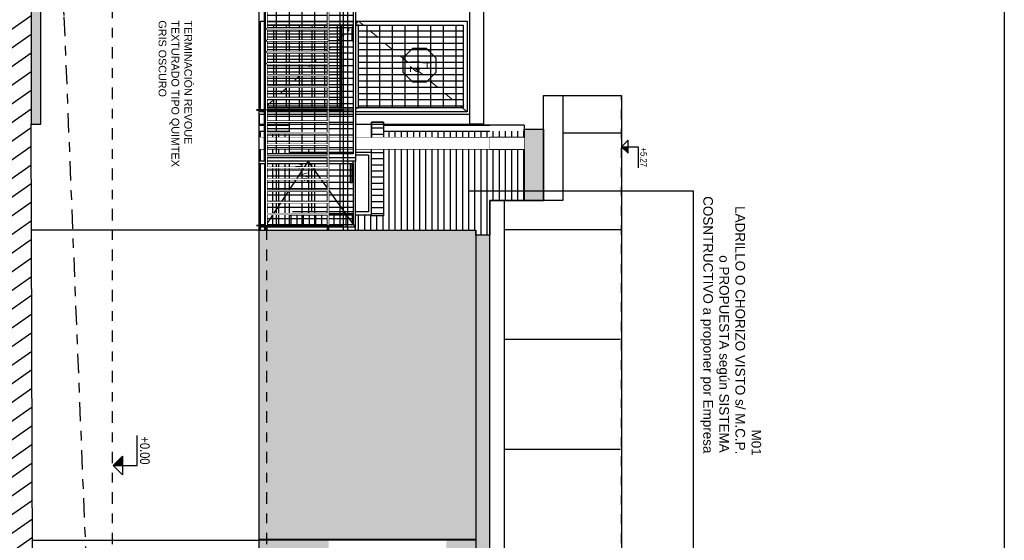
# Model space of a CAD drawing. Header units: millimetres. Extents: x 4617 to 4884, y 1258 to 1784.
# Tile 26 of 168: x 4706.67 to 4716.88, y 1299.5 to 1304.91. Entities that reach past the tile are written whole.
import ezdxf
from ezdxf.enums import TextEntityAlignment as Align

# ---------------------------------------------------------------- set-up
doc = ezdxf.new("R2010")
doc.units = ezdxf.units.MM
doc.header["$LTSCALE"] = 0.4
doc.set_wipeout_variables(frame=1)
for name, pattern in [('DASHDOT', [1, 0.5, -0.25, 0, -0.25]), ('DOT', [6.35, 0, -6.35]), ('RAYITAS', [0.375, 0.25, -0.125])]:
    doc.linetypes.add(name, pattern=pattern)
for name, color, linetype in [('00 AC - ABERTURAS ALUMINIO - TIPO', 3, 'Continuous'), ('00 AC - CUBIERTA', 1, 'Continuous'), ('200', 6, 'Continuous'), ('200cotas50', 1, 'Continuous'), ('A ALUMINIO', 4, 'Continuous'), ('A HERRERÍA', 4, 'Continuous'), ('A MURO', 1, 'Continuous'), ('A MURO VISTO', 2, 'Continuous'), ('A PROYECCION', 8, 'Continuous'), ('A PROYECCION 2', 2, 'Continuous'), ('A VEGETACIÓN', 253, 'Continuous'), ('Hatch Ladrillo Visto', 32, 'Continuous'), ('TXT', 3, 'Continuous'), ('TXT COTA', 3, 'Continuous')]:
    doc.layers.add(name, color=color, linetype=linetype)
doc.layers.add('04 gris', color=252, linetype='Continuous', lineweight=13)
doc.styles.add('arial', font='arial.ttf')
doc.styles.add('ARIAL NARROW', font='ARIALN.TTF')
doc.styles.add('ROMANS', font='romans', dxfattribs={"height": 2})
doc.styles.add('SaAS simplex', font='simplex.shx', dxfattribs={"width": 0.8})
doc.styles.get("Standard").update_dxf_attribs({"font": 'arial.ttf'})
doc.dimstyles.new('COTAS 125', dxfattribs={"dimscale": 0.01, "dimtxt": 15, "dimasz": 8, "dimexe": 5, "dimexo": 20, "dimgap": 10, "dimtad": 0, "dimzin": 9, "dimdsep": 46, "dimtxsty": 'SaAS simplex', "dimblk": 'OBLIQUE', "dimcen": 0, "dimclrd": 8, "dimclre": 8, "dimclrt": 256, "dimadec": 1, "dimazin": 0, "dimtfac": 1, "dimtmove": 2, "dimatfit": 3, "dimldrblk": 'OBLIQUE', "dimfxl": 10, "dimlwd": -1, "dimlwe": -1, "dimarcsym": 0})

# ---------------------------------------------------------------- blocks, each defined once
blk = doc.blocks.new('puerta de acceso 1')
h = blk.add_hatch()
h.set_pattern_fill('_USER', color=256, scale=0.132, angle=90, pattern_type=0)
h.set_pattern_definition([(3e-14, (0.93, 1.04458), (4e-17, 0.132), [])])
h.paths.add_polyline_path([(0.93, 2.13), (0.07, 2.13), (0.07, 1.045), (0.93, 1.045)])
at = {"layer": 'A HERRERÍA'}
h = blk.add_hatch(dxfattribs=at)
h.set_pattern_fill('_USER', color=254, scale=0.065, angle=180, pattern_type=0)
h.set_pattern_definition([(90, (0.5, 0.99458), (-0.065, 2e-17), [])])
h.paths.add_polyline_path([(0.93, 2.13), (0.07, 2.13), (0.07, 1.045), (0.93, 1.045)])
h.paths.add_polyline_path([(0.07, 0.869), (0.93, 0.869), (0.93, 0.07), (0.07, 0.07)])
h = blk.add_hatch(dxfattribs=at)
h.set_pattern_fill('_USER', color=254, scale=0.132, angle=90, pattern_type=0)
h.set_pattern_definition([(3e-14, (0.93004, 0.86967), (4e-17, 0.132), [])])
h.paths.add_polyline_path([(0.07, 0.869), (0.93, 0.869), (0.93, 0.07), (0.07, 0.07)])
at = {"layer": '04 gris', "linetype": 'RAYITAS', "ltscale": 0.3}
blk.add_lwpolyline([(0.03, 2.17), (0.97, 1.045), (0.03, 0.03)], dxfattribs=at)
at = {"layer": 'A HERRERÍA'}
for points in [[(0.97, 2.17), (0.03, 2.17), (0.03, 0.03), (0.97, 0.03)], [(0.93, 2.13), (0.07, 2.13), (0.07, 0.07), (0.93, 0.07)], [(0.93, 2.13), (0.07, 2.13), (0.07, 1.045), (0.93, 1.045)], [(0.07, 0.869), (0.93, 0.869), (0.93, 0.07), (0.07, 0.07)]]:
    blk.add_lwpolyline(points, close=True, dxfattribs=at)
at = {"layer": 'A HERRERÍA', "elevation": 0}
for points in [[(0.93, 0.87), (0.07, 0.869), (0.07, 1.044), (0.93, 1.045)], [(0.889, 0.979), (0.889, 0.999), (0.762, 0.999), (0.762, 0.979)]]:
    blk.add_lwpolyline(points, close=True, dxfattribs=at)
at = {"layer": 'A HERRERÍA'}
blk.add_circle((0.879, 0.938), 0.00969, dxfattribs=at)
blk = doc.blocks.new('Nivel corte')
at = {"color": 0}
for p, q in [((0, 0.2), (0.25, 0.2)), ((0, 0), (0, 0.2)), ((0.0784, 0.0784), (-0.0784, 0.0784)), ((0, 0), (-0.0784, 0.0784)), ((0, 0), (0.0784, 0.0784))]:
    blk.add_line(p, q, dxfattribs=at)
blk.add_solid([(0, 0), (0.0784, 0.0784), (0, 0.0784), (0.0784, 0.0784)], dxfattribs=at)
at = {"color": 0, "style": 'ARIAL NARROW', "flags": 4}
blk.add_attdef('NIVEL', text='', height=0.08, dxfattribs=at).set_placement((0.125, 0.2), align=Align.BOTTOM_CENTER)
blk = doc.blocks.new('baranda3')
at = {"color": 251}
for points in [[(-439.731, 4616.699), (-439.731, 4617.643), (-439.774, 4617.643), (-439.774, 4616.724), (-439.774, 4616.699)], [(-439.038, 4616.639), (-439.038, 4616.699), (-439.013, 4616.699), (-439.013, 4616.639)]]:
    blk.add_wipeout(points, dxfattribs=at)
blk.add_wipeout([(-439.774, 4617.643), (-443.011, 4617.643), (-443.011, 4617.618), (-439.774, 4617.618)], dxfattribs=at)
blk.add_wipeout([(-443.011, 4617.643), (-443.033, 4617.643), (-443.033, 4616.699), (-443.011, 4616.699)], dxfattribs=at)
for points in [[(-440.69, 4617.643), (-440.69, 4617.618), (-443.033, 4617.618), (-443.033, 4617.643)], [(-443.011, 4616.724), (-443.011, 4616.699), (-439.774, 4616.699), (-439.774, 4616.724)]]:
    blk.add_wipeout(points, dxfattribs=at)
at = {"layer": 'A HERRERÍA', "color": 254}
for p, q in [((-440.624, 4616.724), (-440.624, 4617.618)), ((-440.559, 4616.724), (-440.559, 4617.618)), ((-440.494, 4616.724), (-440.494, 4617.618)), ((-440.426, 4616.724), (-440.426, 4617.618)), ((-440.361, 4616.724), (-440.361, 4617.618)), ((-440.361, 4616.724), (-440.361, 4617.618)), ((-440.361, 4616.724), (-440.361, 4617.618)), ((-440.296, 4616.724), (-440.296, 4617.618)), ((-440.231, 4616.724), (-440.231, 4617.618)), ((-440.166, 4616.724), (-440.166, 4617.618)), ((-440.101, 4616.724), (-440.101, 4617.618)), ((-440.036, 4616.724), (-440.036, 4617.618)), ((-440.036, 4616.724), (-440.036, 4617.618)), ((-439.971, 4616.724), (-439.971, 4617.618)), ((-439.906, 4616.724), (-439.906, 4617.618)), ((-439.841, 4616.724), (-439.841, 4617.618))]:
    blk.add_line(p, q, dxfattribs=at)
at = {"color": 251}
for points in [[(-439.731, 4616.699), (-439.731, 4617.643), (-439.699, 4617.643), (-439.699, 4616.699)], [(-443.033, 4616.699), (-443.033, 4616.639), (-443.011, 4616.639), (-443.011, 4616.699)]]:
    blk.add_wipeout(points, dxfattribs=at)
for points in [[(-439.699, 4616.699), (-439.699, 4617.643), (-439.674, 4617.643), (-439.674, 4616.699)], [(-443.033, 4616.699), (-443.033, 4616.724), (-440.69, 4616.724), (-440.69, 4616.699)]]:
    blk.add_wipeout(points, dxfattribs=at)
at = {"layer": 'A HERRERÍA'}
h = blk.add_hatch(dxfattribs=at)
h.set_pattern_fill('_USER', color=254, scale=0.132, angle=360, pattern_type=0)
h.set_pattern_definition([(5e-14, (-413.97287, 4734.15413), (2e-16, 0.132), [])])
h.paths.add_polyline_path([(-439.774, 4617.574), (-439.774, 4616.724), (-443.011, 4616.746), (-443.011, 4617.596)])
at = {"layer": 'A HERRERÍA', "color": 254}
for p, q in [((-442.957, 4616.724), (-442.957, 4617.618)), ((-442.957, 4616.724), (-442.957, 4617.618)), ((-442.892, 4616.724), (-442.892, 4617.618)), ((-442.892, 4616.724), (-442.892, 4617.618)), ((-442.812, 4616.724), (-442.812, 4617.618)), ((-442.727, 4616.724), (-442.727, 4617.618)), ((-442.662, 4616.724), (-442.662, 4617.618)), ((-442.597, 4616.724), (-442.597, 4617.618)), ((-442.532, 4616.724), (-442.532, 4617.618)), ((-442.464, 4616.724), (-442.464, 4617.618)), ((-442.399, 4616.724), (-442.399, 4617.618)), ((-442.334, 4616.724), (-442.334, 4617.618)), ((-442.269, 4616.724), (-442.269, 4617.618)), ((-442.202, 4616.724), (-442.202, 4617.618)), ((-442.134, 4616.724), (-442.134, 4617.618)), ((-442.069, 4616.724), (-442.069, 4617.618)), ((-442.004, 4616.724), (-442.004, 4617.618)), ((-441.939, 4616.724), (-441.939, 4617.618)), ((-441.872, 4616.724), (-441.872, 4617.618)), ((-441.807, 4616.724), (-441.807, 4617.618)), ((-441.742, 4616.724), (-441.742, 4617.618)), ((-441.677, 4616.724), (-441.677, 4617.618)), ((-441.609, 4616.724), (-441.609, 4617.618)), ((-441.544, 4616.724), (-441.544, 4617.618)), ((-441.479, 4616.724), (-441.479, 4617.618)), ((-441.414, 4616.724), (-441.414, 4617.618)), ((-441.346, 4616.724), (-441.346, 4617.618)), ((-441.281, 4616.724), (-441.281, 4617.618)), ((-441.214, 4616.724), (-441.214, 4617.618)), ((-441.149, 4616.724), (-441.149, 4617.618)), ((-441.084, 4616.724), (-441.084, 4617.618)), ((-441.019, 4616.724), (-441.019, 4617.618)), ((-440.951, 4616.724), (-440.951, 4617.618)), ((-440.886, 4616.724), (-440.886, 4617.618)), ((-440.821, 4616.724), (-440.821, 4617.618)), ((-440.756, 4616.724), (-440.756, 4617.618)), ((-440.689, 4616.724), (-440.689, 4617.618))]:
    blk.add_line(p, q, dxfattribs=at)
at = {"layer": 'A HERRERÍA'}
for p, q in [((-443.011, 4616.724), (-443.011, 4616.639)), ((-443.033, 4616.699), (-443.033, 4616.639))]:
    blk.add_line(p, q, dxfattribs=at)
blk.add_lwpolyline([(-443.011, 4617.618), (-439.774, 4617.618), (-439.774, 4616.724), (-443.011, 4616.724)], close=True, dxfattribs=at)
at = {"color": 251}
blk.add_wipeout([(-439.699, 4616.699), (-439.699, 4617.585), (-439.674, 4617.585), (-439.674, 4616.699)], dxfattribs=at)
at = {"layer": 'A HERRERÍA'}
blk.add_line((-439.731, 4617.643), (-439.731, 4616.699), dxfattribs=at)
at = {"color": 251}
for points in [[(-439.013, 4617.643), (-439.674, 4617.643), (-439.674, 4617.618), (-439.038, 4617.618), (-439.038, 4617.606), (-439.013, 4617.606)], [(-439.674, 4616.724), (-439.052, 4616.724), (-439.038, 4616.724), (-439.038, 4616.699), (-439.674, 4616.699)]]:
    blk.add_wipeout(points, dxfattribs=at)
at = {"layer": 'A PROYECCION 2'}
h = blk.add_hatch(color=8, dxfattribs=at)
h.dxf.hatch_style = 1
h.paths.add_polyline_path([(-439.665, 4617.606), (-439.665, 4617.585), (-439.475, 4617.585), (-439.475, 4617.606)])
at = {"layer": 'A HERRERÍA', "color": 254}
for p, q in [((-439.674, 4616.724), (-439.674, 4617.618)), ((-439.609, 4616.724), (-439.609, 4617.618)), ((-439.544, 4616.724), (-439.544, 4617.618)), ((-439.479, 4616.724), (-439.479, 4617.618)), ((-439.414, 4616.724), (-439.414, 4617.618)), ((-439.414, 4616.724), (-439.414, 4617.618)), ((-439.349, 4616.724), (-439.349, 4617.618)), ((-439.284, 4616.724), (-439.284, 4617.618)), ((-439.219, 4616.724), (-439.219, 4617.618)), ((-439.154, 4616.724), (-439.154, 4617.618)), ((-439.103, 4616.724), (-439.103, 4617.618)), ((-439.103, 4616.724), (-439.103, 4617.618))]:
    blk.add_line(p, q, dxfattribs=at)
at = {"layer": 'A HERRERÍA'}
blk.add_lwpolyline([(-439.699, 4617.643), (-439.699, 4616.699), (-443.033, 4616.699), (-443.033, 4617.643)], close=True, dxfattribs=at)
blk.add_lwpolyline([(-439.674, 4617.618), (-439.699, 4617.618)], dxfattribs=at)
at = {"layer": 'TXT COTA', "color": 2}
blk.add_lwpolyline([(-439.665, 4617.606), (-439.665, 4617.585), (-439.475, 4617.585), (-439.475, 4617.606)], close=True, dxfattribs=at)
at = {"color": 251}
blk.add_wipeout([(-439.013, 4617.643), (-438.981, 4617.643), (-438.981, 4616.699), (-439.013, 4616.699)], dxfattribs=at)
at = {"layer": 'A HERRERÍA'}
h = blk.add_hatch(dxfattribs=at)
h.set_pattern_fill('_USER', color=254, scale=0.132, angle=360, pattern_type=0)
h.set_pattern_definition([(5e-14, (-414.72532, 4734.15413), (2e-16, 0.132), [])])
h.paths.add_polyline_path([(-439.674, 4617.575), (-439.674, 4616.725), (-439.038, 4616.724), (-439.038, 4617.574)])
for p, q in [((-439.013, 4617.643), (-439.013, 4616.639)), ((-439.038, 4616.699), (-439.038, 4616.639))]:
    blk.add_line(p, q, dxfattribs=at)
blk.add_lwpolyline([(-438.981, 4616.699), (-438.981, 4617.643), (-439.699, 4617.643), (-439.699, 4616.699), (-438.981, 4616.699)], dxfattribs=at)
at = {"layer": 'A HERRERÍA', "color": 254, "ltscale": 0.5}
blk.add_lwpolyline([(-439.013, 4617.643), (-439.699, 4617.15), (-439.013, 4616.699)], dxfattribs=at)
at = {"layer": 'A HERRERÍA'}
blk.add_lwpolyline([(-439.674, 4616.725), (-439.674, 4617.618), (-439.038, 4617.618), (-439.038, 4616.724)], close=True, dxfattribs=at)
at = {"color": 251}
blk.add_wipeout([(-439.699, 4616.639), (-439.699, 4616.699), (-439.674, 4616.699), (-439.674, 4616.639)], dxfattribs=at)
at = {"layer": 'A HERRERÍA'}
blk.add_line((-439.699, 4616.699), (-439.699, 4616.639), dxfattribs=at)
blk.add_lwpolyline([(-439.699, 4616.639), (-439.674, 4616.639), (-439.674, 4616.699)], dxfattribs=at)
blk = doc.blocks.new('Baranda larga')
at = {"color": 6}
for points in [[(-0.048, -2.738), (-0.945, -2.738), (-0.945, -2.748), (-0.048, -2.748)], [(-0.048, -3.938), (-0.945, -3.938), (-0.945, -3.948), (-0.048, -3.948)]]:
    blk.add_lwpolyline(points, dxfattribs=at)
at = {"color": 2}
for points in [[(-0.795, -3.938), (-0.785, -3.938), (-0.785, -2.748), (-0.795, -2.748)], [(-0.155, -3.938), (-0.145, -3.938), (-0.145, -2.748), (-0.155, -2.748)]]:
    blk.add_lwpolyline(points, close=True, dxfattribs=at)
for points in [[(-0.785, -3.993), (-0.785, -3.948), (-0.795, -3.948), (-0.795, -3.993)], [(-0.145, -3.993), (-0.145, -3.948), (-0.155, -3.948), (-0.155, -3.993)]]:
    blk.add_lwpolyline(points, dxfattribs=at)
at = {"layer": 'A PROYECCION'}
for points in [[(-0.785, -2.389), (-0.155, -2.389), (-0.155, -2.377), (-0.785, -2.377)], [(-0.785, -2.509), (-0.155, -2.509), (-0.155, -2.497), (-0.785, -2.497)], [(-0.785, -2.629), (-0.155, -2.629), (-0.155, -2.617), (-0.785, -2.617)], [(-0.785, -2.869), (-0.155, -2.869), (-0.155, -2.857), (-0.785, -2.857)], [(-0.785, -2.989), (-0.155, -2.989), (-0.155, -2.977), (-0.785, -2.977)], [(-0.785, -3.109), (-0.155, -3.109), (-0.155, -3.097), (-0.785, -3.097)], [(-0.785, -3.229), (-0.155, -3.229), (-0.155, -3.217), (-0.785, -3.217)], [(-0.785, -3.349), (-0.155, -3.349), (-0.155, -3.337), (-0.785, -3.337)], [(-0.785, -3.469), (-0.155, -3.469), (-0.155, -3.457), (-0.785, -3.457)], [(-0.785, -3.589), (-0.155, -3.589), (-0.155, -3.577), (-0.785, -3.577)], [(-0.785, -3.709), (-0.155, -3.709), (-0.155, -3.697), (-0.785, -3.697)], [(-0.785, -3.829), (-0.155, -3.829), (-0.155, -3.817), (-0.785, -3.817)]]:
    blk.add_lwpolyline(points, close=True, dxfattribs=at)
at = {"color": 2}
blk.add_wipeout([(-0.795, -3.938), (-0.785, -3.938), (-0.785, -2.748), (-0.795, -2.748)], dxfattribs=at)
blk.add_lwpolyline([(-0.795, -2.738), (-0.785, -2.738), (-0.785, -1.548), (-0.795, -1.548)], close=True, dxfattribs=at)
for points in [[(-0.785, -2.869), (-0.155, -2.869), (-0.155, -2.857), (-0.785, -2.857)], [(-0.785, -2.989), (-0.155, -2.989), (-0.155, -2.977), (-0.785, -2.977)], [(-0.785, -3.109), (-0.155, -3.109), (-0.155, -3.097), (-0.785, -3.097)], [(-0.785, -3.229), (-0.155, -3.229), (-0.155, -3.217), (-0.785, -3.217)], [(-0.785, -3.349), (-0.155, -3.349), (-0.155, -3.337), (-0.785, -3.337)], [(-0.785, -3.469), (-0.155, -3.469), (-0.155, -3.457), (-0.785, -3.457)], [(-0.785, -3.589), (-0.155, -3.589), (-0.155, -3.577), (-0.785, -3.577)], [(-0.785, -3.709), (-0.155, -3.709), (-0.155, -3.697), (-0.785, -3.697)], [(-0.785, -3.829), (-0.155, -3.829), (-0.155, -3.817), (-0.785, -3.817)]]:
    blk.add_wipeout(points).dxf.layer = 'A PROYECCION'
for points in [[(-0.795, -2.738), (-0.785, -2.738), (-0.785, -1.548), (-0.795, -1.548)], [(-0.155, -3.938), (-0.145, -3.938), (-0.145, -2.748), (-0.155, -2.748)]]:
    blk.add_wipeout(points, dxfattribs=at)
blk.add_lwpolyline([(-0.155, -2.738), (-0.145, -2.738), (-0.145, -1.548), (-0.155, -1.548)], close=True, dxfattribs=at)
for points in [[(-0.785, -2.389), (-0.155, -2.389), (-0.155, -2.377), (-0.785, -2.377)], [(-0.785, -2.509), (-0.155, -2.509), (-0.155, -2.497), (-0.785, -2.497)], [(-0.785, -2.629), (-0.155, -2.629), (-0.155, -2.617), (-0.785, -2.617)]]:
    blk.add_wipeout(points).dxf.layer = 'A PROYECCION'
blk.add_wipeout([(-0.155, -2.738), (-0.145, -2.738), (-0.145, -1.548), (-0.155, -1.548)], dxfattribs=at)
blk.add_lwpolyline([(-0.995, -3.993), (-0.995, 0.317), (0.707, 3), (0.749, 2.973), (-0.945, 0.302), (-0.945, -3.993)], dxfattribs=at)
at = {"layer": 'A PROYECCION'}
for points in [[(-0.785, -1.909), (-0.155, -1.909), (-0.155, -1.897), (-0.785, -1.897)], [(-0.785, -2.029), (-0.155, -2.029), (-0.155, -2.017), (-0.785, -2.017)], [(-0.785, -2.149), (-0.155, -2.149), (-0.155, -2.137), (-0.785, -2.137)], [(-0.785, -2.269), (-0.155, -2.269), (-0.155, -2.257), (-0.785, -2.257)]]:
    blk.add_lwpolyline(points, close=True, dxfattribs=at)
for points in [[(-0.785, -1.909), (-0.155, -1.909), (-0.155, -1.897), (-0.785, -1.897)], [(-0.785, -2.029), (-0.155, -2.029), (-0.155, -2.017), (-0.785, -2.017)], [(-0.785, -2.149), (-0.155, -2.149), (-0.155, -2.137), (-0.785, -2.137)], [(-0.785, -2.269), (-0.155, -2.269), (-0.155, -2.257), (-0.785, -2.257)]]:
    blk.add_wipeout(points).dxf.layer = 'A PROYECCION'
blk = doc.blocks.new('*U575')
at = {"color": 0, "linetype": 'ByBlock', "ltscale": 0.1}
blk.add_lwpolyline([(0, 0.344), (0.119, 0.344), (0.288, 0.175), (0.288, -0.064), (0.119, -0.233), (0, -0.233), (-0.119, -0.233), (-0.288, -0.064), (-0.288, 0.175), (-0.119, 0.344)], close=True, dxfattribs=at)
at = {"color": 0, "style": 'ROMANS', "width": 1.1}
blk.add_text('H', height=0.15, dxfattribs=at).set_placement((-0.088, 0.112))
at = {"color": 0, "linetype": 'ByBlock', "style": 'ROMANS', "width": 1.05}
blk.add_attdef('NRO', text='', height=0.15, dxfattribs=at).set_placement((0, -0.027), align=Align.MIDDLE)
blk = doc.blocks.new('_Oblique')
at = {"layer": 'TXT COTA', "color": 0, "lineweight": -2}
blk.add_line((-0.5, -0.5), (0.5, 0.5), dxfattribs=at)

msp = doc.modelspace()

# ---------------------------------------------------------------- hatches: boundary and pattern name
at = {"layer": 'A MURO'}
h = msp.add_hatch(color=256, dxfattribs=at)
h.dxf.hatch_style = 1
h.paths.add_polyline_path([(4706.882, 1311.426), (4706.882, 1309.857), (4706.792, 1306.777), (4706.792, 1303.823), (4706.892, 1303.823), (4706.892, 1306.775), (4706.982, 1309.855), (4706.982, 1311.426)])
at = {"layer": 'A MURO VISTO'}
h = msp.add_hatch(color=252, dxfattribs=at)
h.dxf.hatch_style = 1
h.paths.add_polyline_path([(4711.905, 1303.773), (4712.105, 1303.773), (4712.105, 1303.032), (4711.905, 1303.032)])
h = msp.add_hatch(color=117, dxfattribs=at)
h.dxf.hatch_style = 1
h.paths.add_polyline_path([(4711.402, 1293.687), (4711.402, 1302.723), (4709.157, 1302.723), (4709.157, 1293.687)])
h.paths.add_polyline_path([(4709.877, 1296.905), (4709.877, 1299.505), (4711.097, 1299.505), (4711.097, 1296.905)], flags=16)
h = msp.add_hatch(color=253, dxfattribs=at)
h.dxf.hatch_style = 1
h.paths.add_polyline_path([(4711.548, 1293.687), (4711.548, 1302.673), (4711.402, 1302.673), (4711.402, 1293.687)])
at = {"layer": 'A VEGETACIÓN'}
h = msp.add_hatch(dxfattribs=at)
h.set_pattern_fill('LINE', color=253, scale=0.05, angle=-55, double=1)
h.set_pattern_definition([(215, (97.61384, 995.19953), (0.091055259, -0.130040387), [])])
h.paths.add_polyline_path([(4705.614, 1314.899), (4705.628, 1314.946), (4705.628, 1314.948), (4705.632, 1314.975), (4705.637, 1315.001), (4705.642, 1315.028), (4705.648, 1315.055), (4705.654, 1315.082), (4705.661, 1315.109), (4705.668, 1315.136), (4705.675, 1315.163), (4705.683, 1315.19), (4705.691, 1315.217), (4705.7, 1315.244), (4705.709, 1315.272), (4705.719, 1315.299), (4705.728, 1315.326), (4705.738, 1315.354), (4705.748, 1315.381), (4705.758, 1315.408), (4705.769, 1315.436), (4705.78, 1315.463), (4705.79, 1315.491), (4705.801, 1315.519), (4705.812, 1315.546), (4705.824, 1315.574), (4705.835, 1315.602), (4705.846, 1315.629), (4705.857, 1315.657), (4705.868, 1315.685), (4705.879, 1315.713), (4705.89, 1315.741), (4705.901, 1315.769), (4705.912, 1315.797), (4705.923, 1315.825), (4705.933, 1315.853), (4705.943, 1315.881), (4705.953, 1315.909), (4705.963, 1315.937), (4705.973, 1315.966), (4705.982, 1315.994), (4705.991, 1316.022), (4705.999, 1316.05), (4706.008, 1316.079), (4706.015, 1316.107), (4706.023, 1316.136), (4706.03, 1316.164), (4706.037, 1316.193), (4706.044, 1316.221), (4706.05, 1316.25), (4706.056, 1316.278), (4706.062, 1316.307), (4706.068, 1316.336), (4706.073, 1316.364), (4706.078, 1316.393), (4706.083, 1316.422), (4706.087, 1316.451), (4706.091, 1316.479), (4706.095, 1316.508), (4706.099, 1316.537), (4706.102, 1316.566), (4706.106, 1316.595), (4706.109, 1316.624), (4706.111, 1316.653), (4706.114, 1316.682), (4706.116, 1316.711), (4706.119, 1316.74), (4706.121, 1316.769), (4706.123, 1316.798), (4706.124, 1316.827), (4706.126, 1316.856), (4706.127, 1316.885), (4706.128, 1316.914), (4706.129, 1316.943), (4706.13, 1316.972), (4706.131, 1317.001), (4706.132, 1317.03), (4706.132, 1317.06), (4706.132, 1317.089), (4706.133, 1317.118), (4706.133, 1317.147), (4706.133, 1317.176), (4706.133, 1317.206), (4706.133, 1317.235), (4706.132, 1317.264), (4706.132, 1317.293), (4706.132, 1317.323), (4706.131, 1317.352), (4706.131, 1317.381), (4706.13, 1317.41), (4706.13, 1317.44), (4706.129, 1317.469), (4706.128, 1317.498), (4706.128, 1317.528), (4706.127, 1317.557), (4706.126, 1317.586), (4706.126, 1317.615), (4706.125, 1317.645), (4706.124, 1317.674), (4706.123, 1317.703), (4706.123, 1317.733), (4706.122, 1317.762), (4706.121, 1317.791), (4706.121, 1317.82), (4706.12, 1317.85), (4706.12, 1317.879), (4706.119, 1317.908), (4706.119, 1317.937), (4706.118, 1317.967), (4706.118, 1317.996), (4706.118, 1318.025), (4706.118, 1318.054), (4706.118, 1318.083), (4706.118, 1318.112), (4706.118, 1318.142), (4706.118, 1318.171), (4706.118, 1318.2), (4706.119, 1318.229), (4706.12, 1318.258), (4706.12, 1318.287), (4706.121, 1318.316), (4706.122, 1318.345), (4706.123, 1318.374), (4706.125, 1318.403), (4706.126, 1318.432), (4706.128, 1318.461), (4706.13, 1318.49), (4706.132, 1318.519), (4706.134, 1318.548), (4706.136, 1318.577), (4706.139, 1318.606), (4706.142, 1318.635), (4706.347, 1328.564), (4701.883, 1328.564), (4701.883, 1261.169), (4707.031, 1261.169), (4707.032, 1261.18), (4707.032, 1261.201), (4707.034, 1261.298), (4707.034, 1261.331), (4707.035, 1261.363), (4707.035, 1261.385), (4707.036, 1261.406), (4707.036, 1261.417), (4707.037, 1261.471), (4707.037, 1261.482), (4707.038, 1261.503), (4707.038, 1261.536), (4707.038, 1261.546), (4707.039, 1261.59), (4707.04, 1261.611), (4707.04, 1261.622), (4707.04, 1261.633), (4707.04, 1261.644), (4707.041, 1261.654), (4707.041, 1261.665), (4707.042, 1261.719), (4707.042, 1261.73), (4707.048, 1262.032), (4707.048, 1262.043), (4707.048, 1262.064), (4707.048, 1262.075), (4707.049, 1262.086), (4707.05, 1262.161), (4707.05, 1262.183), (4707.051, 1262.194), (4707.051, 1262.204), (4707.051, 1262.226), (4707.053, 1262.301), (4707.053, 1262.312), (4707.053, 1262.334), (4707.054, 1262.345), (4707.054, 1262.355), (4707.054, 1262.377), (4707.054, 1262.388), (4707.055, 1262.399), (4707.056, 1262.452), (4707.056, 1262.463), (4707.056, 1262.474), (4707.057, 1262.506), (4707.057, 1262.528), (4707.057, 1262.55), (4707.058, 1262.571), (4707.058, 1262.582), (4707.06, 1262.69), (4707.06, 1262.701), (4707.063, 1262.83), (4707.063, 1262.852), (4707.063, 1262.862), (4707.064, 1262.873), (4707.066, 1262.992), (4707.066, 1263.003), (4707.066, 1263.024), (4707.067, 1263.035), (4707.07, 1263.208), (4707.07, 1263.218), (4707.072, 1263.305), (4707.072, 1263.315), (4707.073, 1263.391), (4707.073, 1263.402), (4707.075, 1263.466), (4707.075, 1263.477), (4707.076, 1263.542), (4707.077, 1263.563), (4707.077, 1263.574), (4707.077, 1263.585), (4707.078, 1263.661), (4707.079, 1263.671), (4707.08, 1263.725), (4707.08, 1263.758), (4707.081, 1263.801), (4707.081, 1263.812), (4707.082, 1263.855), (4707.082, 1263.865), (4707.083, 1263.887), (4707.083, 1263.909), (4707.083, 1263.93), (4707.083, 1263.939), (4707.083, 1263.948), (4707.083, 1263.957), (4707.083, 1263.966), (4707.082, 1264.056), (4707.081, 1264.065), (4707.081, 1264.082), (4707.08, 1264.127), (4707.08, 1264.145), (4707.08, 1264.154), (4707.079, 1264.198), (4707.079, 1264.207), (4707.079, 1264.216), (4707.079, 1264.251), (4707.078, 1264.26), (4707.078, 1264.269), (4707.078, 1264.278), (4707.078, 1264.296), (4707.078, 1264.305), (4707.078, 1264.322), (4707.077, 1264.348), (4707.077, 1264.357), (4707.077, 1264.375), (4707.077, 1264.384), (4707.076, 1264.392), (4707.076, 1264.401), (4707.076, 1264.41), (4707.076, 1264.427), (4707.076, 1264.436), (4707.075, 1264.471), (4707.075, 1264.488), (4707.075, 1264.505), (4707.075, 1264.514), (4707.074, 1264.531), (4707.074, 1264.557), (4707.074, 1264.565), (4707.074, 1264.574), (4707.073, 1264.591), (4707.073, 1264.608), (4707.073, 1264.641), (4707.073, 1264.65), (4707.072, 1264.717), (4707.071, 1264.725), (4707.071, 1264.733), (4707.071, 1264.741), (4707.071, 1264.75), (4707.071, 1264.758), (4707.071, 1264.766), (4707.07, 1264.831), (4707.07, 1264.839), (4707.069, 1264.871), (4707.069, 1264.879), (4707.069, 1264.887), (4707.069, 1264.895), (4707.069, 1264.903), (4707.069, 1264.911), (4707.068, 1264.919), (4707.068, 1264.935), (4707.068, 1264.95), (4707.068, 1264.958), (4707.068, 1264.966), (4707.068, 1264.974), (4707.067, 1264.997), (4707.067, 1265.02), (4707.066, 1265.065), (4707.066, 1265.073), (4707.066, 1265.08), (4707.066, 1265.095), (4707.066, 1265.102), (4707.066, 1265.11), (4707.065, 1265.117), (4707.065, 1265.124), (4707.065, 1265.132), (4707.065, 1265.139), (4707.065, 1265.16), (4707.064, 1265.182), (4707.064, 1265.21), (4707.064, 1265.217), (4707.064, 1265.224), (4707.064, 1265.231), (4707.064, 1265.238), (4707.063, 1265.245), (4707.063, 1265.252), (4707.063, 1265.259), (4707.063, 1265.265), (4707.063, 1265.286), (4707.063, 1265.306), (4707.062, 1265.312), (4707.062, 1265.358), (4707.062, 1265.364), (4707.062, 1265.371), (4707.061, 1265.415), (4707.061, 1265.421), (4707.061, 1265.427), (4707.061, 1265.433), (4707.061, 1265.439), (4707.06, 1265.445), (4707.06, 1265.451), (4707.06, 1265.457), (4707.06, 1265.463), (4707.06, 1265.469), (4707.06, 1265.475), (4707.06, 1265.48), (4707.06, 1265.486), (4707.06, 1265.492), (4707.06, 1265.498), (4707.059, 1265.509), (4707.059, 1265.515), (4707.059, 1265.52), (4707.059, 1265.526), (4707.059, 1265.531), (4707.059, 1265.537), (4707.059, 1265.542), (4707.058, 1265.574), (4707.058, 1265.58), (4707.058, 1265.585), (4707.058, 1265.59), (4707.058, 1265.595), (4707.058, 1265.6), (4707.058, 1265.605), (4707.058, 1265.615), (4707.058, 1265.62), (4707.058, 1265.625), (4707.058, 1265.63), (4707.058, 1265.635), (4707.057, 1265.639), (4707.057, 1265.649), (4707.057, 1265.654), (4707.057, 1265.663), (4707.057, 1265.672), (4707.057, 1265.676), (4707.057, 1265.69), (4707.057, 1265.698), (4707.057, 1265.703), (4707.056, 1265.707), (4707.056, 1265.711), (4707.056, 1265.727), (4707.056, 1265.731), (4707.056, 1265.735), (4707.056, 1265.743), (4707.056, 1265.747), (4707.056, 1265.75), (4707.056, 1265.754), (4707.056, 1265.758), (4707.056, 1265.762), (4707.056, 1265.765), (4707.055, 1265.769), (4707.054, 1265.772), (4707.054, 1265.776), (4707.053, 1265.78), (4707.053, 1265.783), (4707.052, 1265.787), (4707.051, 1265.79), (4707.051, 1265.794), (4707.05, 1265.797), (4707.05, 1265.801), (4707.049, 1265.804), (4707.049, 1265.808), (4707.048, 1265.811), (4707.047, 1265.815), (4707.047, 1265.818), (4707.046, 1265.822), (4707.046, 1265.825), (4707.045, 1265.828), (4707.045, 1265.832), (4707.044, 1265.835), (4707.044, 1265.838), (4707.043, 1265.841), (4707.043, 1265.845), (4707.042, 1265.848), (4707.042, 1265.851), (4707.041, 1265.854), (4707.041, 1265.858), (4707.04, 1265.861), (4707.04, 1265.864), (4707.039, 1265.867), (4707.038, 1265.87), (4707.038, 1265.873), (4707.038, 1265.876), (4707.037, 1265.879), (4707.037, 1265.882), (4707.036, 1265.885), (4707.036, 1265.888), (4707.035, 1265.891), (4707.035, 1265.894), (4707.034, 1265.897), (4707.034, 1265.9), (4707.033, 1265.903), (4707.033, 1265.906), (4707.032, 1265.909), (4707.032, 1265.912), (4707.031, 1265.915), (4707.031, 1265.917), (4707.03, 1265.92), (4707.03, 1265.923), (4707.03, 1265.926), (4707.029, 1265.929), (4707.029, 1265.931), (4707.028, 1265.934), (4707.028, 1265.937), (4707.027, 1265.939), (4707.027, 1265.942), (4707.026, 1265.945), (4707.026, 1265.947), (4707.026, 1265.95), (4707.025, 1265.953), (4707.025, 1265.955), (4707.024, 1265.958), (4707.024, 1265.96), (4707.024, 1265.963), (4707.023, 1265.966), (4707.023, 1265.968), (4707.022, 1265.971), (4707.022, 1265.973), (4707.022, 1265.976), (4707.021, 1265.978), (4707.021, 1265.98), (4707.02, 1265.983), (4707.02, 1265.985), (4707.02, 1265.988), (4707.019, 1265.99), (4707.019, 1265.992), (4707.018, 1265.995), (4707.018, 1265.997), (4707.018, 1265.999), (4707.017, 1266.002), (4707.017, 1266.004), (4707.017, 1266.006), (4707.016, 1266.008), (4707.016, 1266.011), (4707.016, 1266.013), (4707.015, 1266.015), (4707.015, 1266.017), (4707.015, 1266.019), (4707.014, 1266.022), (4707.014, 1266.024), (4707.014, 1266.026), (4707.013, 1266.028), (4707.013, 1266.03), (4707.013, 1266.032), (4707.012, 1266.034), (4707.012, 1266.036), (4707.012, 1266.038), (4707.011, 1266.04), (4707.011, 1266.042), (4707.011, 1266.044), (4707.01, 1266.046), (4707.01, 1266.048), (4707.01, 1266.05), (4707.009, 1266.052), (4707.009, 1266.054), (4707.009, 1266.056), (4707.008, 1266.058), (4707.008, 1266.06), (4707.008, 1266.062), (4707.008, 1266.064), (4707.007, 1266.065), (4707.007, 1266.067), (4707.007, 1266.069), (4707.006, 1266.071), (4707.006, 1266.073), (4707.006, 1266.075), (4707.005, 1266.076), (4707.005, 1266.078), (4707.005, 1266.08), (4707.005, 1266.081), (4707.004, 1266.083), (4707.004, 1266.085), (4707.004, 1266.087), (4707.004, 1266.088), (4707.003, 1266.09), (4707.003, 1266.092), (4707.003, 1266.093), (4707.003, 1266.095), (4707.002, 1266.096), (4707.002, 1266.098), (4707.002, 1266.1), (4707.002, 1266.101), (4707.001, 1266.103), (4707.001, 1266.104), (4707.001, 1266.106), (4707.001, 1266.107), (4707, 1266.109), (4707, 1266.11), (4707, 1266.112), (4707, 1266.113), (4706.999, 1266.115), (4706.999, 1266.116), (4706.999, 1266.118), (4706.999, 1266.119), (4706.998, 1266.121), (4706.998, 1266.122), (4706.998, 1266.123), (4706.998, 1266.125), (4706.998, 1266.126), (4706.997, 1266.127), (4706.997, 1266.129), (4706.997, 1266.13), (4706.997, 1266.131), (4706.996, 1266.133), (4706.996, 1266.134), (4706.996, 1266.135), (4706.996, 1266.137), (4706.996, 1266.138), (4706.995, 1266.139), (4706.995, 1266.14), (4706.995, 1266.142), (4706.995, 1266.143), (4706.995, 1266.144), (4706.994, 1266.145), (4706.994, 1266.146), (4706.994, 1266.148), (4706.994, 1266.149), (4706.994, 1266.15), (4706.994, 1266.151), (4706.993, 1266.152), (4706.993, 1266.153), (4706.993, 1266.154), (4706.993, 1266.155), (4706.993, 1266.157), (4706.992, 1266.158), (4706.992, 1266.159), (4706.992, 1266.16), (4706.992, 1266.161), (4706.992, 1266.162), (4706.992, 1266.163), (4706.991, 1266.164), (4706.991, 1266.165), (4706.991, 1266.166), (4706.991, 1266.167), (4706.991, 1266.168), (4706.991, 1266.169), (4706.99, 1266.17), (4706.99, 1266.171), (4706.99, 1266.172), (4706.99, 1266.173), (4706.99, 1266.174), (4706.99, 1266.174), (4706.989, 1266.175), (4706.989, 1266.176), (4706.989, 1266.177), (4706.989, 1266.178), (4706.989, 1266.179), (4706.989, 1266.18), (4706.989, 1266.181), (4706.988, 1266.181), (4706.988, 1266.182), (4706.988, 1266.183), (4706.988, 1266.184), (4706.988, 1266.185), (4706.988, 1266.186), (4706.988, 1266.186), (4706.987, 1266.187), (4706.987, 1266.188), (4706.987, 1266.189), (4706.987, 1266.189), (4706.987, 1266.19), (4706.987, 1266.191), (4706.987, 1266.192), (4706.987, 1266.192), (4706.986, 1266.193), (4706.986, 1266.194), (4706.986, 1266.194), (4706.986, 1266.195), (4706.986, 1266.196), (4706.986, 1266.196), (4706.986, 1266.197), (4706.986, 1266.198), (4706.985, 1266.198), (4706.985, 1266.199), (4706.985, 1266.2), (4706.985, 1266.2), (4706.985, 1266.201), (4706.985, 1266.202), (4706.985, 1266.202), (4706.985, 1266.203), (4706.984, 1266.203), (4706.984, 1266.204), (4706.984, 1266.204), (4706.984, 1266.205), (4706.984, 1266.206), (4706.984, 1266.206), (4706.984, 1266.207), (4706.984, 1266.207), (4706.984, 1266.208), (4706.984, 1266.208), (4706.983, 1266.209), (4706.983, 1266.209), (4706.983, 1266.21), (4706.983, 1266.21), (4706.983, 1266.211), (4706.983, 1266.211), (4706.983, 1266.212), (4706.983, 1266.212), (4706.983, 1266.213), (4706.982, 1266.213), (4706.982, 1266.214), (4706.982, 1266.214), (4706.982, 1266.215), (4706.982, 1266.215), (4706.982, 1266.215), (4706.982, 1266.216), (4706.682, 1266.216), (4706.682, 1266.416), (4706.882, 1266.416), (4706.882, 1277.192), (4706.792, 1303.823), (4706.792, 1306.777), (4706.882, 1311.426), (4706.841, 1311.426), (4706.841, 1311.626), (4707.041, 1311.626), (4706.975, 1311.706), (4706.91, 1311.787), (4706.845, 1311.868), (4706.779, 1311.949), (4706.715, 1312.03), (4706.65, 1312.112), (4706.586, 1312.194), (4706.523, 1312.278), (4706.461, 1312.362), (4706.399, 1312.447), (4706.337, 1312.532), (4706.277, 1312.619), (4706.218, 1312.708), (4706.16, 1312.797), (4706.103, 1312.888), (4706.047, 1312.98), (4705.993, 1313.074), (4705.94, 1313.17), (4705.888, 1313.267), (4705.839, 1313.366), (4705.793, 1313.465), (4705.749, 1313.566), (4705.709, 1313.668), (4705.672, 1313.77), (4705.64, 1313.873), (4705.611, 1313.976), (4705.588, 1314.08), (4705.57, 1314.183), (4705.557, 1314.287), (4705.55, 1314.39), (4705.549, 1314.493), (4705.555, 1314.596), (4705.569, 1314.698), (4705.588, 1314.799)])
at = {"layer": 'Hatch Ladrillo Visto'}
h = msp.add_hatch(dxfattribs=at)
h.set_pattern_fill('LINE', color=256, scale=0.02, angle=-90, style=0)
h.set_pattern_definition([(270, (3195.58564, 5765.906174), (0.0635, 3e-17), [])])
h.paths.add_polyline_path([(4711.402, 1302.723), (4711.402, 1302.673), (4711.548, 1302.673), (4711.548, 1303.032), (4711.905, 1303.032), (4711.905, 1303.751), (4710.446, 1303.751), (4710.446, 1302.873), (4710.321, 1302.873), (4709.471, 1302.873), (4709.471, 1303.75), (4709.117, 1303.75), (4709.117, 1302.723)])
h = msp.add_hatch(dxfattribs=at)
h.set_pattern_fill('LINE', color=256, scale=0.02, style=0)
h.set_pattern_definition([(360, (3195.58564, 5765.768394), (-2e-17, 0.0635), [])])
h.paths.add_polyline_path([(4711.548, 1303.685), (4711.548, 1303.823), (4710.446, 1303.823), (4710.446, 1303.686)])
h.paths.add_polyline_path([(4709.471, 1303.686), (4709.471, 1303.845), (4709.157, 1303.845), (4709.157, 1303.687)])
h = msp.add_hatch(dxfattribs=at)
h.set_pattern_fill('LINE', color=256, scale=0.02, style=0)
h.set_pattern_definition([(360, (4710.32112, 1302.89517), (3e-17, -0.0635), [])])
h.paths.add_polyline_path([(4710.446, 1303.565), (4710.321, 1303.565), (4710.321, 1303.845), (4710.446, 1303.845)])
h.paths.add_polyline_path([(4710.321, 1303.565), (4710.446, 1303.565), (4710.446, 1302.895), (4710.321, 1302.895)])

# ---------------------------------------------------------------- linework, layer by layer
at = {"layer": '04 gris'}
msp.add_lwpolyline([(4711.342, 1309.826), (4711.342, 1303.823)], dxfattribs=at)
at = {"layer": 'A ALUMINIO', "color": 254}
for p, q in [((4710.321, 1303.565), (4709.471, 1303.565)), ((4709.671, 1302.883), (4709.671, 1303.565)), ((4710.321, 1302.883), (4710.321, 1303.565)), ((4709.471, 1303.533), (4710.321, 1303.533)), ((4710.291, 1303.503), (4709.501, 1303.503)), ((4709.701, 1303.503), (4709.701, 1302.913)), ((4710.291, 1303.503), (4710.291, 1302.913)), ((4709.471, 1302.883), (4710.321, 1302.883)), ((4710.291, 1302.913), (4709.501, 1302.913))]:
    msp.add_line(p, q, dxfattribs=at)
at = {"layer": 'A ALUMINIO', "color": 254, "elevation": 0.029}
msp.add_lwpolyline([(4710.291, 1303.503), (4710.291, 1303.063)], dxfattribs=at)
at = {"layer": 'A HERRERÍA'}
msp.add_lwpolyline([(4711.342, 1303.823), (4711.342, 1303.923), (4709.157, 1303.923), (4709.157, 1303.823)], close=True, dxfattribs=at)
at = {"layer": 'A MURO'}
msp.add_line((4706.881, 1277.192), (4706.792, 1303.823), dxfattribs=at)
at = {"layer": 'A MURO', "color": 252}
for p, q in [((4712.305, 1303.734), (4712.903, 1303.734)), ((4711.698, 1302.732), (4712.903, 1302.732)), ((4711.698, 1301.592), (4712.903, 1301.592)), ((4711.697, 1300.452), (4712.903, 1300.452))]:
    msp.add_line(p, q, dxfattribs=at)
at = {"layer": 'A MURO', "color": 6, "ltscale": 0.001}
for p, q in [((4711.402, 1299.515), (4709.157, 1299.515)), ((4711.402, 1299.505), (4709.157, 1299.505))]:
    msp.add_line(p, q, dxfattribs=at)
at = {"layer": 'A MURO'}
for points in [[(4716.883, 1328.564), (4716.883, 1261.169), (4701.883, 1261.169), (4701.883, 1328.564)], [(4712.105, 1303.032), (4712.105, 1304.123), (4712.305, 1304.123), (4712.305, 1303.032)]]:
    msp.add_lwpolyline(points, close=True, dxfattribs=at)
msp.add_lwpolyline([(4706.882, 1311.426), (4706.882, 1309.857), (4706.792, 1306.777), (4706.792, 1303.823), (4706.892, 1303.823), (4706.892, 1306.775), (4706.982, 1309.855), (4706.982, 1311.426), (4706.882, 1311.426)], dxfattribs=at)
at = {"layer": 'A MURO VISTO'}
for points in [[(4711.342, 1303.823), (4711.342, 1306.775), (4711.482, 1306.775), (4711.482, 1303.823)], [(4711.905, 1303.773), (4712.105, 1303.773), (4712.105, 1303.032), (4711.905, 1303.032)], [(4711.402, 1302.723), (4711.402, 1293.687), (4709.157, 1293.687), (4709.157, 1302.723)]]:
    msp.add_lwpolyline(points, close=True, dxfattribs=at)
for points in [[(4711.905, 1303.814), (4711.905, 1303.032), (4711.548, 1303.032), (4711.548, 1302.673), (4711.402, 1302.673), (4711.402, 1302.723)], [(4709.157, 1303.685), (4711.548, 1303.685), (4711.548, 1303.565), (4709.157, 1303.565)]]:
    msp.add_lwpolyline(points, dxfattribs=at)
at = {"layer": 'A MURO VISTO', "color": 1}
msp.add_lwpolyline([(4711.697, 1303.032), (4711.697, 1293.387), (4711.955, 1293.387), (4711.955, 1284.79), (4711.697, 1284.79), (4711.697, 1272.092)], dxfattribs=at)
at = {"layer": 'Hatch Ladrillo Visto'}
msp.add_lwpolyline([(4709.471, 1303.565), (4709.471, 1303.823)], dxfattribs=at)
at = {"layer": 'Hatch Ladrillo Visto', "elevation": 0.029}
for points in [[(4710.321, 1303.686), (4710.321, 1303.845), (4710.446, 1303.845), (4710.446, 1303.686)], [(4710.446, 1303.686), (4710.446, 1302.873), (4710.321, 1302.873), (4710.322, 1303.686)]]:
    msp.add_lwpolyline(points, dxfattribs=at)
at = {"layer": 'TXT', "color": 253, "linetype": 'DOT', "ltscale": 0.01}
msp.add_line((4712.913, 1264.075), (4712.913, 1304.123), dxfattribs=at)

# ---------------------------------------------------------------- block references
at = {"xscale": -1, "rotation": 269.9999999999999}
msp.add_blockref('puerta de acceso 1', (4709.142, 1303.923), dxfattribs=at)
at = {"layer": '00 AC - ABERTURAS ALUMINIO - TIPO'}
ref = msp.add_blockref('*U575', (4710.786, 1304.436), dxfattribs=dict(at, xscale=-0.6, yscale=0.6, zscale=0.6, rotation=269.999999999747))
ref.add_attrib('NRO', '12', dxfattribs={"layer": '0', "color": 0, "linetype": 'ByBlock', "height": 0.09, "rotation": 270, "style": 'ROMANS', "width": 1.05}).set_placement((4710.77, 1304.436), align=Align.MIDDLE)
at = {"layer": '200cotas50', "xscale": 0.875, "yscale": 0.875, "zscale": 0.875, "rotation": 269.9999999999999}
msp.add_blockref('Nivel corte', (4712.913, 1303.59), dxfattribs=at).add_auto_attribs({'NIVEL': '+5.27'})
at = {"layer": '200cotas50'}
ref = msp.add_blockref('Nivel corte', (4707.642, 1300.282), dxfattribs=dict(at, xscale=-1.25, yscale=1.25, zscale=1.25, rotation=269.9999999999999))
ref.add_attrib('NIVEL', '+0.00', dxfattribs={"layer": '0', "color": 0, "height": 0.1, "rotation": 270, "style": 'ARIAL NARROW', "flags": 4}).set_placement((4707.892, 1300.437), align=Align.BOTTOM_CENTER)
ref = msp.add_blockref('Nivel corte', (4707.642, 1300.282), dxfattribs=dict(at, xscale=-1.25, yscale=1.25, zscale=1.25, rotation=269.9999999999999))
ref.add_attrib('NIVEL', '+0.00', dxfattribs={"layer": '0', "color": 0, "height": 0.1, "rotation": 270, "style": 'ARIAL NARROW', "flags": 4}).set_placement((4707.892, 1300.437), align=Align.BOTTOM_CENTER)

# ---------------------------------------------------------------- texts
at = {"layer": 'A ALUMINIO', "color": 254, "insert": (4709.535, 1303.343), "char_height": 0.06784, "attachment_point": 9, "rotation": 270}
msp.add_mtext('{\\Fromans|c0;VF}', dxfattribs=at)
at = {"layer": 'A ALUMINIO', "color": 252, "insert": (4709.658, 1303.369, 0.029), "char_height": 0.0678, "attachment_point": 1, "rotation": 270, "style": 'ROMANS'}
msp.add_mtext(' VF', dxfattribs=at)
at = {"layer": 'TXT', "attachment_point": 1, "rotation": 270, "style": 'arial'}
for s, insert, char_height, width in [('TERMINACIÓN REVOUE TEXTURADO TIPO QUIMTEX GRIS OSCURO', (4708.461, 1304.901), 0.08, 1.69845), ('\\pi2.8565;M01 \\P\\pi0.53751;LADRILLO O CHORIZO VISTO s/ M.C.P.\\P\\pi1.047;o PROPUESTA según SISTEMA \\P\\pi0.43444;COSNTRUCTIVO a proponer por Empresa', (4714.362, 1303.511), 0.1, 3.09221)]:
    msp.add_mtext(s, dxfattribs=dict(at, insert=insert, char_height=char_height, width=width))

# ---------------------------------------------------------------- leaders
at = {"layer": 'A HERRERÍA', "color": 254, "ltscale": 0.5}
msp.add_leader([(4711.333, 1303.131), (4713.657, 1303.131), (4713.657, 1299.153)], dimstyle='COTAS 125', override={"dimtxt": 5, "dimasz": 6, "dimldrblk": 'DotSmall'}, dxfattribs=at)

# ---------------------------------------------------------------- next in the draw order: wipeouts: each hides what was drawn before it
msp.add_wipeout([(4709.157, 1303.565), (4709.157, 1303.687), (4711.548, 1303.685), (4711.548, 1303.565)]).dxf.layer = 'A MURO VISTO'

# ---------------------------------------------------------------- next in the draw order: linework, layer by layer
at = {"layer": 'A HERRERÍA'}
msp.add_lwpolyline([(4709.157, 1271.112), (4709.157, 1306.775)], dxfattribs=at)
at = {"layer": 'A MURO VISTO'}
msp.add_lwpolyline([(4711.548, 1303.685), (4711.548, 1303.565), (4711.905, 1303.565), (4711.905, 1303.685)], close=True, dxfattribs=at)

# ---------------------------------------------------------------- next in the draw order: block references
at = {"layer": '00 AC - CUBIERTA', "rotation": 269.9999999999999}
msp.add_blockref('baranda3', (92.514, 863.742), dxfattribs=at)

# ---------------------------------------------------------------- next in the draw order: wipeouts: each hides what was drawn before it
msp.add_wipeout([(4711.548, 1303.685), (4711.548, 1303.565), (4711.905, 1303.565), (4711.905, 1303.685)]).dxf.layer = 'A MURO VISTO'

# ---------------------------------------------------------------- next in the draw order: linework, layer by layer
at = {"layer": '200', "color": 2, "linetype": 'DASHDOT', "ltscale": 0.6}
msp.add_lwpolyline([(4709.233, 1328.564), (4709.233, 1261.169)], dxfattribs=at)
at = {"layer": 'A MURO VISTO', "color": 1}
msp.add_lwpolyline([(4712.913, 1304.123), (4712.913, 1269.512), (4711.906, 1269.512), (4711.906, 1272.092), (4711.548, 1272.092), (4711.548, 1284.79), (4711.806, 1284.79), (4711.806, 1293.387), (4711.548, 1293.387), (4711.548, 1303.032), (4712.105, 1303.032), (4712.105, 1304.123), (4712.913, 1304.123)], dxfattribs=at)
at = {"layer": 'A MURO VISTO'}
msp.add_lwpolyline([(4711.905, 1303.814), (4710.446, 1303.814), (4710.446, 1303.845), (4710.321, 1303.845), (4710.322, 1303.686)], dxfattribs=at)

# ---------------------------------------------------------------- next in the draw order: block references
at = {"color": 6, "xscale": -1}
msp.add_blockref('Baranda larga', (4709.082, 1306.715), dxfattribs=at)

# ---------------------------------------------------------------- next in the draw order: linework, layer by layer
at = {"layer": '200', "color": 2, "linetype": 'DASHDOT', "ltscale": 0.6}
msp.add_lwpolyline([(4707.633, 1328.564), (4707.633, 1261.169)], dxfattribs=at)
at = {"layer": '200', "color": 90, "linetype": 'DASHDOT'}
msp.add_lwpolyline([(4706.633, 1312.135), (4707.133, 1304.937), (4707.633, 1292.565), (4707.133, 1277.527), (4706.633, 1275.019), (4706.196, 1261.169)], dxfattribs=at)
at = {"layer": 'A MURO VISTO'}
for points in [[(4709.157, 1302.723), (4706.796, 1302.723)], [(4706.806, 1299.505), (4709.157, 1299.505)]]:
    msp.add_lwpolyline(points, dxfattribs=at)

doc.saveas('drawing.dxf')
